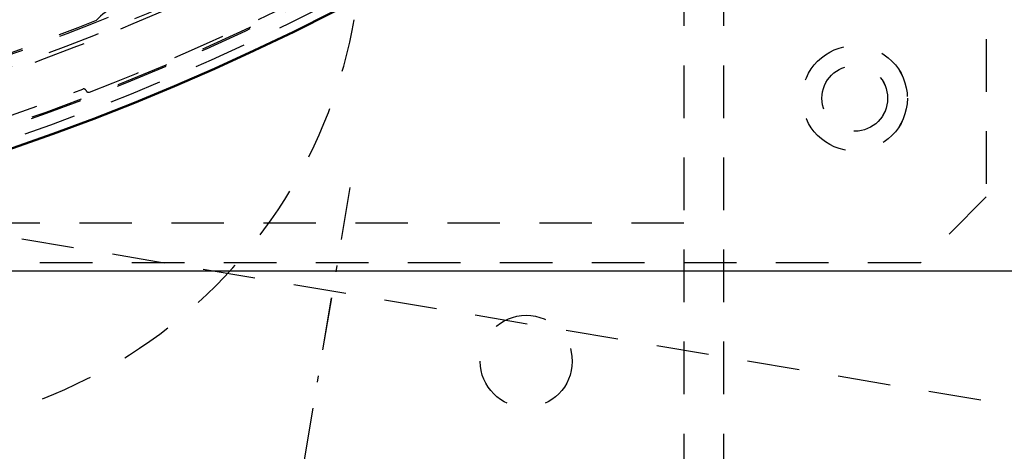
# Model space of a CAD drawing. Extents: x -7591 to -2491, y 6498 to 10061.
# Tile 82 of 125: x -5123 to -5048, y 9184 to 9217. Entities that reach past the tile are written whole.
import ezdxf

# ---------------------------------------------------------------- set-up
doc = ezdxf.new("R2010")
doc.units = 0
doc.header["$MEASUREMENT"] = 0
doc.linetypes.add('DASHDOT', pattern=[8.5, 4, -2, 0.5, -2])
doc.linetypes.add('HIDDEN', pattern=[7, 4, -3])
doc.layers.get('0').update_dxf_attribs({"linetype": 'CONTINUOUS'})
doc.layers.add('LE_ALL', color=7, linetype='CONTINUOUS', lineweight=50)
doc.layers.add('LE_HIDDEN', color=7, linetype='CONTINUOUS')
doc.layers.add('LE_MIDDLE', color=7, linetype='CONTINUOUS')

msp = doc.modelspace()

# ---------------------------------------------------------------- linework, layer by layer
msp.add_line((-5400.29, 9197.803), (-4968.29, 9197.803))
msp.add_lwpolyline([(-3319.187, 8334.814, 0.111006), (-4057.655, 9007.303, 0.000315), (-4060.148, 9008.72, 0.005079), (-4100.612, 9031.15, 0.000315), (-4103.135, 9032.513, 0.252871), (-6267.968, 9031.15, 0.005079), (-6308.432, 9008.72, 0.111325), (-7049.393, 8334.814)], format="xyb")
for radius, start, end in [(2396.874, 31.73211, 148.26789), (2391.874, 31.73211, 148.26789), (2372, 31.75, 148.25), (2370, 31.798351, 148.201649), (2345, 32.749986, 147.249993), (2266.165, 35.008825, 144.991175), (2258.065, 35.008857, 144.991143), (2247.115, 35.0089, 144.9911)]:
    msp.add_arc((-5184.29, 7028.429), radius, start, end)
at = {"layer": 'LE_ALL'}
msp.add_lwpolyline([(-5284.183, 9225.781, 0.288392), (-5084.396, 9225.781, 0.257807), (-5082.293, 9229.59), (-5082.292, 9252.266, 0.257806), (-5084.396, 9256.074, 0.288392), (-5284.183, 9256.074, 0.257808), (-5286.287, 9252.266), (-5286.287, 9229.59, 0.257806), (-5284.183, 9225.781)], format="xyb", dxfattribs=at)
at = {"layer": 'LE_HIDDEN', "color": 1, "linetype": 'HIDDEN'}
for p, q in [((-5072.29, 9283.428), (-5072.29, 9198.428)), ((-5072.289, 9283.428), (-5072.289, 9198.428)), ((-5069.29, 9283.428), (-5069.29, 9198.428)), ((-5069.289, 9283.428), (-5069.289, 9093.429)), ((-5069.289, 9283.428), (-5069.289, 9198.428)), ((-5072.29, 9201.428), (-5296.29, 9201.428)), ((-5072.289, 9201.428), (-5296.289, 9201.428)), ((-4531.956, 9101.003), (-5123.667, 9200.393))]:
    msp.add_line(p, q, dxfattribs=at)
for points in [[(-5182.29, 9290.46), (-5182.29, 9371.428, -0.254675), (-3214.819, 8297.613), (-3480.587, 8126.665, 0.078205), (-3900.248, 8596.856), (-3840.141, 8670.423, 0.172955), (-5182.29, 9150.428), (-5182.29, 9191.396), (-5164.29, 9191.396), (-5164.29, 9193.396), (-5184.29, 9193.429), (-5204.29, 9193.396), (-5204.29, 9191.396), (-5186.29, 9191.396), (-5186.29, 9150.428, 0.172955), (-6528.439, 8670.424)], [(-5096.79, 9333.543), (-5096.79, 9223.543, -0.414214), (-5134.79, 9185.543)], [(-5284.183, 9225.781, 0.288392), (-5084.397, 9225.781, 0.257807), (-5082.293, 9229.59), (-5082.293, 9252.266, 0.257806), (-5084.396, 9256.074, 0.288392), (-5284.183, 9256.074, 0.257808), (-5286.287, 9252.266), (-5286.287, 9229.59, 0.257806), (-5284.183, 9225.781)], [(-5284.895, 9229.112, 0.257807), (-5284.098, 9227.669), (-5283.31, 9227.174, 0.288476), (-5085.222, 9227.205), (-5084.482, 9227.671, 0.257723), (-5083.685, 9229.113), (-5083.685, 9252.743)], [(-5284.894, 9229.112, 0.257807), (-5284.097, 9227.669), (-5283.31, 9227.174, 0.288476), (-5085.222, 9227.205), (-5084.481, 9227.671, 0.257723), (-5083.685, 9229.113), (-5083.685, 9252.743)], [(-5140.626, 9208.196, 0.04931), (-5106.936, 9220.16, 0.175442), (-5105.254, 9221.848), (-5102.974, 9226.738)], [(-5140.626, 9208.196, 0.04931), (-5106.936, 9220.16, 0.175442), (-5105.254, 9221.848), (-5102.973, 9226.738)], [(-5142.324, 9207.878, 0.351559), (-5141.758, 9207.611, 0.053212), (-5105.369, 9220.574, 0.173187), (-5104.187, 9221.77)], [(-5142.323, 9207.878, 0.351559), (-5141.757, 9207.611, 0.053212), (-5105.368, 9220.574, 0.173187), (-5104.187, 9221.77)]]:
    msp.add_lwpolyline(points, format="xyb", dxfattribs=at)
for points in [[(-5319.29, 9203.428), (-5319.29, 9278.428), (-5314.29, 9283.428), (-5054.29, 9283.428), (-5049.29, 9278.428), (-5049.29, 9203.428), (-5054.29, 9198.428), (-5314.29, 9198.428), (-5319.29, 9203.428)], [(-5054.289, 9198.428), (-5314.289, 9198.428), (-5319.289, 9203.428), (-5319.289, 9278.428), (-5314.289, 9283.428), (-5054.289, 9283.428), (-5049.289, 9278.428), (-5049.289, 9203.428), (-5054.289, 9198.428)], [(-5072.289, 9283.428), (-5072.289, 9096.429), (-5296.289, 9096.429), (-5296.289, 9283.428)], [(-4540.456, 9050.398), (-4531.956, 9101.003), (-5123.666, 9200.393), (-5132.167, 9149.788)]]:
    msp.add_lwpolyline(points, dxfattribs=at)
for centre, radius in [((-5059.29, 9210.928), 4), ((-5059.289, 9210.928), 4), ((-5059.29, 9210.928), 2.5), ((-5059.289, 9210.928), 2.5), ((-5084.289, 9190.929), 3.5)]:
    msp.add_circle(centre, radius, dxfattribs=at)
for centre, radius, start, end in [((-5184.29, 7028.429), 2343, 32.798895, 89.951085), ((-5184.291, 9384.571), 185.849, -122.17414, -57.80782), ((-5184.29, 9384.571), 185.849, -122.17414, -57.80782), ((-5184.291, 9384.571), 186.884, -122.17414, -57.80782), ((-5184.29, 9384.571), 186.884, -122.17414, -57.80782), ((-5184.29, 9384.572), 185.6, -68.91444, -59.40052), ((-5184.29, 9384.572), 185.6, -68.91444, -59.40052), ((-5184.289, 9384.567), 180.824, -75.75566, -64.80314), ((-5184.288, 9384.567), 180.824, -75.75566, -64.80314), ((-5114.028, 9214.191), 4, 86.83957, 137.98106), ((-5114.028, 9214.191), 4, 86.83957, 137.98106), ((-5184.29, 9384.573), 180.701, -75.7556, -68.13715), ((-5184.29, 9384.573), 180.701, -75.7556, -68.13715), ((-5184.29, 9384.572), 185.2, -77.92504, -69.03805), ((-5184.29, 9384.572), 185.2, -77.92504, -69.03805), ((-5117.964, 9211.442), 0.2, 21.02375, 110.96195), ((-5117.963, 9211.442), 0.2, 21.02375, 110.96195), ((-5117.59, 9211.586), 0.2, -158.97625, -68.91444), ((-5117.59, 9211.586), 0.2, -158.97625, -68.91444)]:
    msp.add_arc(centre, radius, start, end, dxfattribs=at)
at = {"layer": 'LE_MIDDLE', "color": 1, "linetype": 'DASHDOT'}
for p, q in [((-5103.982, 9166.666), (-5097.356, 9206.113)), ((-5103.981, 9166.666), (-5097.355, 9206.113))]:
    msp.add_line(p, q, dxfattribs=at)

doc.saveas('drawing.dxf')
